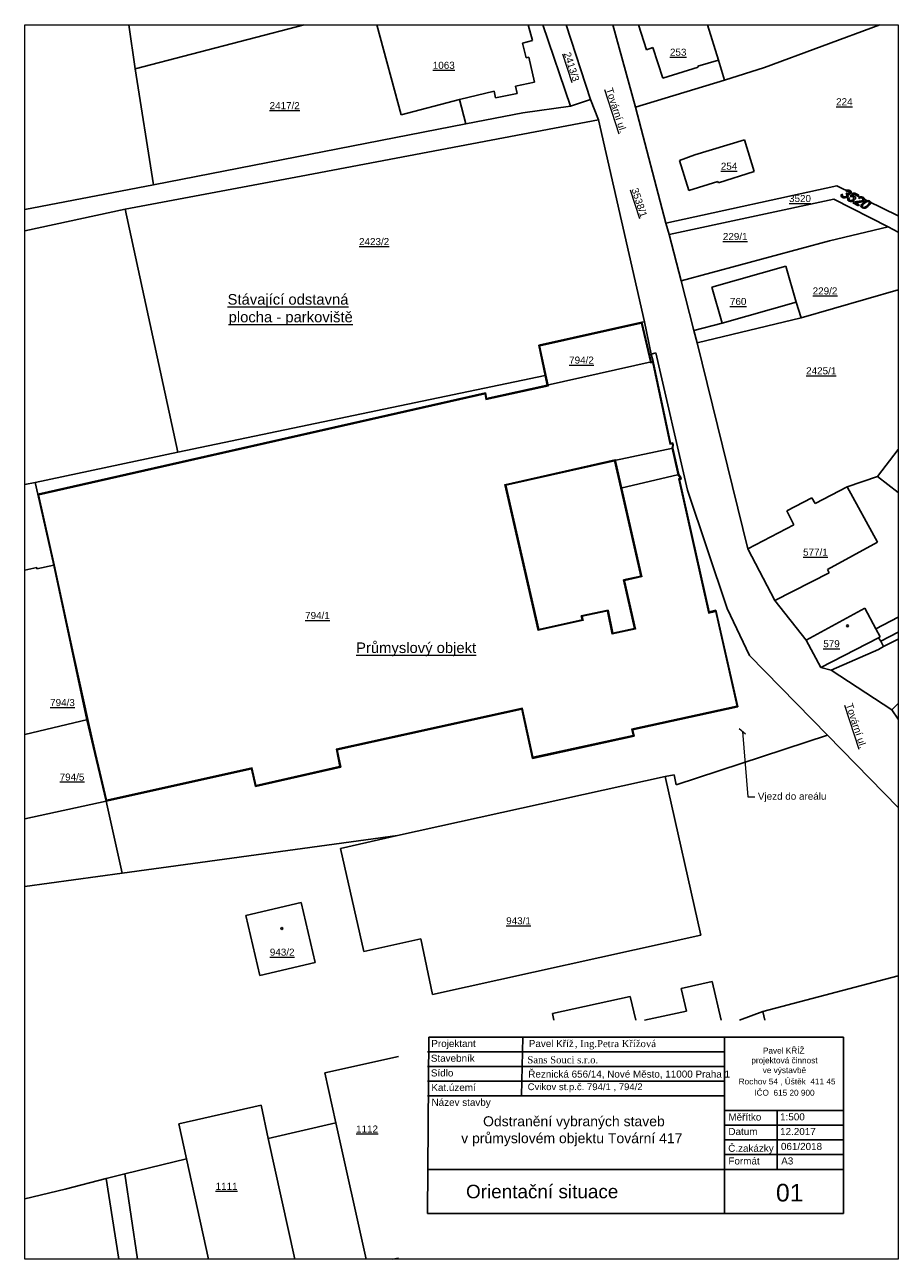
# Model space of a CAD drawing. Extents: x -459705 to -116623, y 1293894 to 1503894.
# Tile 1 of 12: x -459705 to -311205, y 1293894 to 1503894. Entities that reach past the tile are written whole.
import ezdxf

# ---------------------------------------------------------------- set-up
doc = ezdxf.new("R2010")
doc.units = 0
doc.header["$MEASUREMENT"] = 0
doc.layers.get('0').update_dxf_attribs({"linetype": 'CONTINUOUS'})
for name, color, linetype in [('KÓTY', 4, 'CONTINUOUS'), ('PÍSMO', 1, 'CONTINUOUS'), ('RÁMEČEK', 1, 'CONTINUOUS'), ('ZDIVO', 7, 'CONTINUOUS'), ('ČÁRY', 1, 'CONTINUOUS')]:
    doc.layers.add(name, color=color, linetype=linetype)
doc.layers.add('ZVodítko', color=1, linetype='CONTINUOUS', plot=False)
doc.styles.add('CESKY', font='times.ttf')
doc.styles.get("Standard").update_dxf_attribs({"font": 'arial.ttf'})

msp = doc.modelspace()

# ---------------------------------------------------------------- linework, layer by layer
at = {"lineweight": 0, "ltscale": 350}
for p, q in [((-372333, 1449384), (-354800, 1453313)), ((-372274, 1449346), (-354837, 1453254)), ((-354837, 1453254), (-353255, 1446513)), ((-354800, 1453313), (-353217, 1446570)), ((-372214, 1449309), (-354875, 1453194)), ((-372155, 1449271), (-354912, 1453134)), ((-354912, 1453134), (-353331, 1446399)), ((-354875, 1453194), (-353293, 1446456)), ((-370867, 1442582), (-372333, 1449384)), ((-370808, 1442544), (-372274, 1449346)), ((-370748, 1442506), (-372214, 1449309)), ((-370689, 1442468), (-372155, 1449271)), ((-353331, 1446399), (-352982, 1446457)), ((-353293, 1446456), (-352943, 1446514)), ((-353255, 1446513), (-352904, 1446571)), ((-353217, 1446570), (-352865, 1446628)), ((-352982, 1446457), (-350050, 1432559)), ((-352943, 1446514), (-350011, 1432617)), ((-352904, 1446571), (-349972, 1432674)), ((-352865, 1446628), (-349933, 1432731)), ((-457476, 1424052), (-381363, 1441292)), ((-457417, 1424015), (-381403, 1441232)), ((-457357, 1423977), (-381444, 1441172)), ((-457297, 1423939), (-381484, 1441111)), ((-381484, 1441111), (-381308, 1440115)), ((-381444, 1441172), (-381268, 1440175)), ((-381403, 1441232), (-381228, 1440235)), ((-381363, 1441292), (-381187, 1440295)), ((-381308, 1440115), (-370689, 1442468)), ((-381268, 1440175), (-370748, 1442506)), ((-381228, 1440235), (-370808, 1442544)), ((-381187, 1440295), (-370867, 1442582)), ((-350050, 1432559), (-349647, 1432627)), ((-350011, 1432617), (-349606, 1432684)), ((-349972, 1432674), (-349565, 1432742)), ((-349933, 1432731), (-349524, 1432799)), ((-349615, 1432433), (-349674, 1431842)), ((-349647, 1432627), (-349615, 1432433)), ((-349565, 1432435), (-349624, 1431845)), ((-349606, 1432684), (-349565, 1432435)), ((-349514, 1432436), (-349573, 1431848)), ((-349565, 1432742), (-349514, 1432436)), ((-349524, 1432799), (-349464, 1432438)), ((-349464, 1432438), (-349522, 1431851)), ((-349674, 1431842), (-348666, 1427335)), ((-349624, 1431845), (-348619, 1427355)), ((-349573, 1431848), (-348572, 1427375)), ((-349522, 1431851), (-348526, 1427395)), ((-378083, 1425690), (-359318, 1429913)), ((-378023, 1425653), (-359355, 1429853)), ((-377963, 1425615), (-359393, 1429793)), ((-377904, 1425577), (-359431, 1429733)), ((-359431, 1429733), (-354976, 1410096)), ((-359393, 1429793), (-354916, 1410059)), ((-359355, 1429853), (-354856, 1410021)), ((-359318, 1429913), (-354796, 1409983)), ((-348666, 1427335), (-348315, 1426809)), ((-348619, 1427355), (-348268, 1426828)), ((-348291, 1426688), (-348586, 1426622)), ((-348586, 1426622), (-343478, 1403815)), ((-348572, 1427375), (-348221, 1426848)), ((-348526, 1427395), (-348174, 1426867)), ((-348232, 1426650), (-348526, 1426584)), ((-348526, 1426584), (-343441, 1403876)), ((-348174, 1426612), (-348466, 1426546)), ((-348466, 1426546), (-343403, 1403937)), ((-348115, 1426574), (-348407, 1426509)), ((-348407, 1426509), (-343365, 1403998)), ((-348315, 1426809), (-348291, 1426688)), ((-348268, 1426828), (-348232, 1426650)), ((-348221, 1426848), (-348174, 1426612)), ((-348174, 1426867), (-348115, 1426574)), ((-454779, 1411973), (-457476, 1424052)), ((-454730, 1411984), (-457417, 1424015)), ((-454681, 1411994), (-457357, 1423977)), ((-454632, 1412005), (-457297, 1423939)), ((-372446, 1400829), (-378083, 1425690)), ((-372408, 1400888), (-378023, 1425653)), ((-372371, 1400948), (-377963, 1425615)), ((-372333, 1401007), (-377904, 1425577)), ((-449121, 1385668), (-454779, 1411973)), ((-449072, 1385679), (-454730, 1411984)), ((-449023, 1385690), (-454681, 1411994)), ((-448974, 1385701), (-454632, 1412005)), ((-354976, 1410096), (-357903, 1409432)), ((-357903, 1409432), (-356031, 1401183)), ((-354916, 1410059), (-357844, 1409394)), ((-357844, 1409394), (-355971, 1401145)), ((-354856, 1410021), (-357784, 1409357)), ((-357784, 1409357), (-355911, 1401106)), ((-354796, 1409983), (-357724, 1409319)), ((-357724, 1409319), (-355851, 1401067)), ((-360546, 1404291), (-365120, 1403353)), ((-365120, 1403353), (-364944, 1402649)), ((-360585, 1404232), (-365059, 1403314)), ((-365059, 1403314), (-364883, 1402612)), ((-360624, 1404173), (-364998, 1403276)), ((-364998, 1403276), (-364822, 1402574)), ((-360662, 1404114), (-364937, 1403238)), ((-364937, 1403238), (-364762, 1402536)), ((-359841, 1400244), (-360662, 1404114)), ((-359803, 1400303), (-360624, 1404173)), ((-359764, 1400362), (-360585, 1404232)), ((-359726, 1400421), (-360546, 1404291)), ((-343478, 1403815), (-342305, 1404108)), ((-343441, 1403876), (-342268, 1404169)), ((-343403, 1403937), (-342230, 1404230)), ((-343365, 1403998), (-342193, 1404291)), ((-342305, 1404108), (-338678, 1387987)), ((-342268, 1404169), (-338618, 1387948)), ((-342230, 1404230), (-338558, 1387910)), ((-342193, 1404291), (-338498, 1387872)), ((-364762, 1402536), (-372446, 1400829)), ((-364822, 1402574), (-372408, 1400888)), ((-364883, 1402612), (-372371, 1400948)), ((-364944, 1402649), (-372333, 1401007)), ((-355851, 1401067), (-359841, 1400244)), ((-355911, 1401106), (-359803, 1400303)), ((-355971, 1401145), (-359764, 1400362)), ((-356031, 1401183), (-359726, 1400421)), ((-375091, 1387641), (-406754, 1380657)), ((-375130, 1387581), (-406695, 1380619)), ((-375168, 1387522), (-406637, 1380581)), ((-375206, 1387462), (-406578, 1380543)), ((-373401, 1379135), (-375206, 1387462)), ((-373363, 1379195), (-375168, 1387522)), ((-373325, 1379254), (-375130, 1387581)), ((-373286, 1379314), (-375091, 1387641)), ((-338678, 1387987), (-356570, 1384056)), ((-338618, 1387948), (-356508, 1384019)), ((-338558, 1387910), (-356445, 1383981)), ((-338498, 1387872), (-356383, 1383944)), ((-445866, 1371805), (-449121, 1385668)), ((-445829, 1371865), (-449072, 1385679)), ((-445791, 1371924), (-449023, 1385690)), ((-445754, 1371984), (-448974, 1385701)), ((-356570, 1384056), (-356277, 1383001)), ((-356508, 1384019), (-356215, 1382963)), ((-356445, 1383981), (-356152, 1382926)), ((-356383, 1383944), (-356090, 1382888)), ((-356090, 1382888), (-373401, 1379135)), ((-356152, 1382926), (-373363, 1379195)), ((-356215, 1382963), (-373325, 1379254)), ((-356277, 1383001), (-373286, 1379314)), ((-406754, 1380657), (-406167, 1377725)), ((-406695, 1380619), (-406109, 1377687)), ((-406637, 1380581), (-406050, 1377649)), ((-406578, 1380543), (-405992, 1377611)), ((-405992, 1377611), (-420475, 1374327)), ((-406050, 1377649), (-420437, 1374387)), ((-406109, 1377687), (-420400, 1374447)), ((-406167, 1377725), (-420362, 1374506)), ((-421140, 1377313), (-445866, 1371805)), ((-421103, 1377373), (-445829, 1371865)), ((-421065, 1377432), (-445791, 1371924)), ((-421027, 1377492), (-445754, 1371984)), ((-420475, 1374327), (-421140, 1377313)), ((-420437, 1374387), (-421103, 1377373)), ((-420400, 1374447), (-421065, 1377432)), ((-420362, 1374506), (-421027, 1377492))]:
    msp.add_line(p, q, dxfattribs=at)
for p, q in [((-457652, 1411562), (-459705, 1411104)), ((-454779, 1411973), (-457652, 1411328)), ((-457652, 1411328), (-457652, 1411562)), ((-454779, 1411973), (-448974, 1385703)), ((-459705, 1383162), (-448974, 1385703)), ((-350812, 1376027), (-396316, 1366000)), ((-344773, 1349053), (-350812, 1376027)), ((-396316, 1366000), (-406050, 1363772)), ((-406050, 1363772), (-402063, 1346239)), ((-422117, 1352396), (-412735, 1354566)), ((-412735, 1354566), (-410331, 1344362)), ((-419713, 1342193), (-422117, 1352396)), ((-402063, 1346239), (-392387, 1348408)), ((-392387, 1348408), (-390394, 1338909)), ((-390394, 1338909), (-344773, 1349053)), ((-410331, 1344362), (-419713, 1342193))]:
    msp.add_line(p, q)
at = {"color": 0, "linetype": 'ByBlock', "lineweight": 0}
msp.add_line((-337177, 1383213), (-338256, 1384126), dxfattribs=at)
at = {"layer": 'KÓTY', "lineweight": 0, "ltscale": 350}
for p, q in [((-337716, 1383670), (-336789, 1372547)), ((-336789, 1372547), (-335612, 1372547))]:
    msp.add_line(p, q, dxfattribs=at)
at = {"layer": 'RÁMEČEK', "ltscale": 250}
for p, q in [((-391255, 1301696), (-391005, 1331696)), ((-391005, 1331696), (-340755, 1331696)), ((-375255, 1321696), (-375005, 1331696)), ((-340755, 1329196), (-391255, 1329196)), ((-340755, 1326696), (-391255, 1326696)), ((-340755, 1324196), (-391255, 1324196)), ((-340755, 1321696), (-391255, 1321696)), ((-340755, 1319196), (-340755, 1309196)), ((-331790, 1319196), (-331790, 1309196)), ((-320540, 1319196), (-320540, 1309196)), ((-340755, 1316696), (-320540, 1316696)), ((-340755, 1314196), (-320540, 1314196)), ((-340755, 1311696), (-320540, 1311696)), ((-340755, 1309196), (-391255, 1309196)), ((-340755, 1309196), (-391255, 1309196)), ((-340755, 1301696), (-391255, 1301696)), ((-340755, 1301696), (-391255, 1301696))]:
    msp.add_line(p, q, dxfattribs=at)
at = {"layer": 'ZDIVO', "ltscale": 250}
for p, q in [((-340755, 1319196), (-340755, 1331696)), ((-340755, 1319196), (-340755, 1331696)), ((-340755, 1331696), (-320540, 1331696)), ((-340755, 1331696), (-320540, 1331696)), ((-320540, 1319196), (-320540, 1331696)), ((-320540, 1319196), (-320540, 1331696)), ((-340755, 1319196), (-320540, 1319196)), ((-340755, 1319196), (-320540, 1319196)), ((-340755, 1309196), (-340755, 1301696)), ((-340755, 1309196), (-320540, 1309196)), ((-340755, 1309196), (-340755, 1301696)), ((-340755, 1309196), (-320540, 1309196)), ((-320540, 1309196), (-320540, 1301696)), ((-320540, 1309196), (-320540, 1301696)), ((-320540, 1309196), (-320540, 1301696)), ((-320540, 1309196), (-320540, 1301696)), ((-340755, 1301696), (-320540, 1301696)), ((-340755, 1301696), (-320540, 1301696)), ((-340755, 1301696), (-320540, 1301696)), ((-340755, 1301696), (-320540, 1301696))]:
    msp.add_line(p, q, dxfattribs=at)
at = {"layer": 'ZVodítko', "lineweight": 0, "ltscale": 350}
for p, q in [((-459705, 1293894), (-459705, 1503894)), ((-459705, 1503894), (-311205, 1503894)), ((-311205, 1503894), (-311205, 1293894)), ((-311205, 1293894), (-459705, 1293894))]:
    msp.add_line(p, q, dxfattribs=at)
at = {"layer": 'ČÁRY'}
for p, q in [((-442019, 1503894), (-440940, 1496413)), ((-440940, 1496413), (-412218, 1503894)), ((-399849, 1503894), (-395730, 1488555)), ((-373388, 1501221), (-374105, 1503894)), ((-366938, 1490021), (-371631, 1503894)), ((-367663, 1503894), (-363537, 1491194)), ((-355855, 1489845), (-359710, 1503894)), ((-355382, 1503894), (-353979, 1499638)), ((-341782, 1497879), (-343641, 1503894)), ((-314327, 1503894), (-333924, 1496589)), ((-373388, 1501221), (-375089, 1500752)), ((-375089, 1500752), (-374444, 1498231)), ((-353979, 1499638), (-352923, 1499990)), ((-352923, 1499990), (-351223, 1494771)), ((-374444, 1498231), (-374033, 1498348)), ((-374033, 1498348), (-373037, 1494126)), ((-345300, 1496823), (-341782, 1497879)), ((-340727, 1494478), (-341782, 1497879)), ((-440940, 1496413), (-437832, 1476651)), ((-351223, 1494771), (-345242, 1496647)), ((-345242, 1496647), (-345300, 1496823)), ((-333924, 1496589), (-340727, 1494478)), ((-376262, 1493422), (-373037, 1494126)), ((-375968, 1492191), (-376262, 1493422)), ((-340727, 1494478), (-355855, 1489845)), ((-395730, 1488555), (-385820, 1491194)), ((-379897, 1492601), (-385820, 1491194)), ((-385820, 1491194), (-384706, 1487031)), ((-379663, 1491428), (-379897, 1492601)), ((-379663, 1491428), (-375968, 1492191)), ((-366938, 1490021), (-363537, 1491194)), ((-363537, 1491194), (-362188, 1487734)), ((-384706, 1487031), (-375030, 1488907)), ((-375030, 1488907), (-366938, 1490021)), ((-355855, 1489845), (-350695, 1470143)), ((-437832, 1476651), (-384706, 1487031)), ((-362188, 1487734), (-412735, 1478117)), ((-362188, 1487734), (-354331, 1453372)), ((-337326, 1484333), (-345770, 1481753)), ((-335684, 1478938), (-337326, 1484333)), ((-345770, 1481753), (-348408, 1480815)), ((-348408, 1480815), (-346825, 1475713)), ((-341782, 1477003), (-335684, 1478938)), ((-459705, 1472451), (-437832, 1476651)), ((-412735, 1478117), (-442641, 1472488)), ((-350695, 1470143), (-321669, 1476476)), ((-346825, 1475713), (-341899, 1477238)), ((-341899, 1477238), (-341782, 1477003)), ((-321669, 1476476), (-311205, 1471390)), ((-320907, 1474892), (-320789, 1475068)), ((-320907, 1474775), (-320907, 1474892)), ((-320848, 1474599), (-320907, 1474775)), ((-320672, 1474482), (-320848, 1474599)), ((-320789, 1475068), (-320613, 1474951)), ((-320613, 1474951), (-320731, 1474775)), ((-320731, 1474775), (-320672, 1474716)), ((-320672, 1474716), (-320555, 1474599)), ((-320496, 1474423), (-320672, 1474482)), ((-320555, 1474599), (-320262, 1474599)), ((-320262, 1474423), (-320496, 1474423)), ((-320262, 1474599), (-320144, 1474599)), ((-320027, 1474482), (-320262, 1474423)), ((-320144, 1475655), (-319968, 1475772)), ((-319968, 1475537), (-320144, 1475655)), ((-320144, 1475127), (-320027, 1475244)), ((-320086, 1475127), (-320144, 1475127)), ((-320144, 1474599), (-320027, 1474716)), ((-319968, 1475010), (-320086, 1475127)), ((-320027, 1475244), (-319968, 1475244)), ((-320027, 1474716), (-319968, 1474834)), ((-319851, 1474599), (-320027, 1474482)), ((-319968, 1475772), (-319793, 1475772)), ((-319734, 1475655), (-319968, 1475537)), ((-319968, 1475244), (-319851, 1475185)), ((-319910, 1474892), (-319968, 1475010)), ((-319968, 1474834), (-319910, 1474892)), ((-319851, 1475185), (-319734, 1475185)), ((-319734, 1474716), (-319851, 1474599)), ((-319793, 1475772), (-319617, 1475772)), ((-319793, 1475068), (-319734, 1474951)), ((-319499, 1475068), (-319793, 1475068)), ((-319793, 1474306), (-319675, 1474482)), ((-319793, 1474130), (-319793, 1474306)), ((-319558, 1475596), (-319734, 1475655)), ((-319734, 1475185), (-319499, 1475303)), ((-319734, 1474951), (-319675, 1474834)), ((-319675, 1474834), (-319734, 1474716)), ((-319675, 1474482), (-319499, 1474365)), ((-319617, 1475772), (-319441, 1475713)), ((-319558, 1474247), (-319617, 1474189)), ((-319441, 1475479), (-319558, 1475596)), ((-319499, 1474365), (-319558, 1474247)), ((-319499, 1475303), (-319441, 1475479)), ((-319323, 1475185), (-319499, 1475068)), ((-319441, 1475713), (-319265, 1475596)), ((-319382, 1474716), (-318678, 1475303)), ((-319265, 1474599), (-319382, 1474716)), ((-319206, 1475303), (-319323, 1475185)), ((-319265, 1475596), (-319206, 1475479)), ((-319030, 1474658), (-319265, 1474599)), ((-319206, 1475479), (-319206, 1475303)), ((-318678, 1475068), (-319030, 1474775)), ((-319030, 1474775), (-318854, 1474716)), ((-318854, 1474599), (-319030, 1474658)), ((-318854, 1474716), (-318678, 1474658)), ((-318796, 1474482), (-318854, 1474599)), ((-318854, 1474130), (-318796, 1474306)), ((-318737, 1474423), (-318796, 1474482)), ((-318796, 1474306), (-318737, 1474423)), ((-318678, 1475303), (-317916, 1474892)), ((-318033, 1474716), (-318678, 1475068)), ((-318678, 1474658), (-318561, 1474599)), ((-318502, 1474247), (-318678, 1474071)), ((-318561, 1474599), (-318502, 1474423)), ((-318502, 1474423), (-318502, 1474247)), ((-317916, 1474892), (-318033, 1474716)), ((-317975, 1474423), (-317799, 1474540)), ((-317799, 1474306), (-317975, 1474423)), ((-317799, 1474540), (-317623, 1474599)), ((-317682, 1474423), (-317799, 1474306)), ((-317564, 1474423), (-317682, 1474423)), ((-317623, 1474599), (-317388, 1474599)), ((-317330, 1474423), (-317564, 1474423)), ((-317388, 1474599), (-317154, 1474540)), ((-317212, 1474306), (-317330, 1474423)), ((-317154, 1474247), (-317212, 1474306)), ((-317212, 1474130), (-317154, 1474247)), ((-317154, 1474540), (-317037, 1474423)), ((-317037, 1474423), (-316919, 1474247)), ((-316919, 1474247), (-316978, 1474130)), ((-442641, 1472488), (-459705, 1468827)), ((-433669, 1431206), (-442641, 1472488)), ((-322138, 1474189), (-350167, 1468207)), ((-312932, 1469498), (-322138, 1474189)), ((-319734, 1474013), (-319793, 1474130)), ((-319617, 1473895), (-319734, 1474013)), ((-319617, 1474189), (-319441, 1474013)), ((-319382, 1473837), (-319617, 1473895)), ((-319441, 1474013), (-319323, 1474013)), ((-319089, 1473837), (-319382, 1473837)), ((-319323, 1474013), (-319148, 1474013)), ((-319148, 1474013), (-319030, 1474071)), ((-318854, 1473895), (-319089, 1473837)), ((-319030, 1474071), (-318854, 1474130)), ((-318913, 1473602), (-318796, 1473720)), ((-317975, 1473074), (-318913, 1473602)), ((-318678, 1474071), (-318854, 1473895)), ((-318796, 1473720), (-318620, 1473778)), ((-318620, 1473778), (-318385, 1473778)), ((-318385, 1473661), (-318561, 1473602)), ((-318561, 1473602), (-317857, 1473250)), ((-318385, 1473778), (-318268, 1473837)), ((-318209, 1473661), (-318385, 1473661)), ((-318268, 1473837), (-318092, 1473837)), ((-318033, 1473661), (-318209, 1473661)), ((-318092, 1473837), (-317916, 1473837)), ((-317857, 1473720), (-318033, 1473661)), ((-317857, 1473250), (-317975, 1473074)), ((-317916, 1473837), (-317799, 1473895)), ((-317682, 1473720), (-317857, 1473720)), ((-317799, 1473895), (-317564, 1473895)), ((-317506, 1473778), (-317682, 1473720)), ((-317564, 1473895), (-317388, 1473954)), ((-317564, 1473074), (-317506, 1473192)), ((-317506, 1472899), (-317564, 1473074)), ((-317388, 1473778), (-317506, 1473778)), ((-317506, 1473192), (-317447, 1473309)), ((-317330, 1472723), (-317506, 1472899)), ((-317447, 1473309), (-317330, 1473426)), ((-317388, 1473954), (-317271, 1474071)), ((-317212, 1473837), (-317388, 1473778)), ((-317330, 1473426), (-317154, 1473602)), ((-317212, 1473250), (-317330, 1473074)), ((-317330, 1473074), (-317330, 1472957)), ((-317330, 1472957), (-317212, 1472840)), ((-317095, 1472664), (-317330, 1472723)), ((-317271, 1474071), (-317212, 1474130)), ((-317095, 1473954), (-317212, 1473837)), ((-317095, 1473368), (-317212, 1473250)), ((-317212, 1472840), (-317095, 1472781)), ((-317154, 1473602), (-317037, 1473720)), ((-316978, 1474130), (-317095, 1473954)), ((-316978, 1473485), (-317095, 1473368)), ((-317095, 1472781), (-316919, 1472840)), ((-316861, 1472664), (-317095, 1472664)), ((-317037, 1473720), (-316861, 1473837)), ((-316861, 1473602), (-316978, 1473485)), ((-316919, 1472840), (-316685, 1472957)), ((-316861, 1473837), (-316743, 1473895)), ((-316743, 1473720), (-316861, 1473602)), ((-316685, 1472723), (-316861, 1472664)), ((-316743, 1473895), (-316567, 1473954)), ((-316509, 1473837), (-316743, 1473720)), ((-316685, 1472957), (-316567, 1473074)), ((-316567, 1472840), (-316685, 1472723)), ((-316567, 1473954), (-316333, 1474013)), ((-316567, 1473074), (-316450, 1473192)), ((-316391, 1472957), (-316567, 1472840)), ((-316333, 1473837), (-316509, 1473837)), ((-316450, 1473192), (-316333, 1473309)), ((-316274, 1473074), (-316391, 1472957)), ((-316333, 1474013), (-316098, 1473954)), ((-316216, 1473837), (-316333, 1473837)), ((-316333, 1473309), (-316216, 1473426)), ((-316098, 1473250), (-316274, 1473074)), ((-316098, 1473720), (-316216, 1473837)), ((-316216, 1473426), (-316098, 1473602)), ((-316098, 1473954), (-315922, 1473778)), ((-316098, 1473602), (-316098, 1473720)), ((-315981, 1473368), (-316098, 1473250)), ((-315922, 1473485), (-315981, 1473368)), ((-315922, 1473778), (-315864, 1473602)), ((-315864, 1473602), (-315922, 1473485)), ((-350695, 1470143), (-350167, 1468207)), ((-350167, 1468207), (-348115, 1460350)), ((-322900, 1467152), (-312932, 1469498)), ((-311205, 1468613), (-312932, 1469498)), ((-348115, 1460350), (-322900, 1467152)), ((-342896, 1459236), (-330348, 1462813)), ((-330348, 1462813), (-328588, 1456714)), ((-348115, 1460350), (-345945, 1451906)), ((-341137, 1453137), (-342896, 1459236)), ((-327709, 1454017), (-311205, 1458781)), ((-341137, 1453137), (-328588, 1456714)), ((-328588, 1456714), (-327709, 1454017)), ((-354800, 1453313), (-372333, 1449384)), ((-354331, 1453372), (-354800, 1453313)), ((-354800, 1453313), (-353217, 1446570)), ((-354331, 1453372), (-353217, 1447860)), ((-345418, 1449795), (-327709, 1454017)), ((-345945, 1451906), (-341137, 1453137)), ((-345418, 1449795), (-345945, 1451906)), ((-372333, 1449384), (-371219, 1444224)), ((-336798, 1414729), (-345418, 1449795)), ((-353217, 1447860), (-352396, 1448094)), ((-353217, 1447860), (-352865, 1446628)), ((-352396, 1448094), (-347060, 1424698)), ((-353217, 1446570), (-370867, 1442582)), ((-352865, 1446628), (-353217, 1446570)), ((-349933, 1432731), (-352865, 1446628)), ((-371219, 1444224), (-433669, 1431206)), ((-370867, 1442582), (-371219, 1444224)), ((-457476, 1424052), (-381363, 1441292)), ((-381363, 1441292), (-381187, 1440295)), ((-381187, 1440295), (-370867, 1442582)), ((-349933, 1432731), (-349522, 1432790)), ((-349522, 1432790), (-349464, 1432438)), ((-349464, 1432438), (-349522, 1431851)), ((-433669, 1431206), (-457945, 1426046)), ((-349522, 1431851), (-359432, 1429740)), ((-348526, 1427395), (-349522, 1431851)), ((-311205, 1431644), (-314750, 1427043)), ((-377904, 1425577), (-359432, 1429740)), ((-359432, 1429740), (-358377, 1425049)), ((-459705, 1425668), (-457945, 1426046)), ((-457945, 1426046), (-457476, 1424052)), ((-358377, 1425049), (-348526, 1427395)), ((-348526, 1427395), (-348174, 1426867)), ((-348408, 1426515), (-348115, 1426574)), ((-345124, 1411856), (-348408, 1426515)), ((-348174, 1426867), (-348115, 1426574)), ((-314750, 1427043), (-319910, 1425284)), ((-311205, 1424303), (-314750, 1427043)), ((-457476, 1424052), (-454779, 1411973)), ((-372333, 1401007), (-377904, 1425577)), ((-358377, 1425049), (-354976, 1410096)), ((-347060, 1424698), (-340316, 1404584)), ((-319910, 1425284), (-325363, 1422469)), ((-319910, 1425284), (-314750, 1415902)), ((-325891, 1423407), (-330172, 1421179)), ((-325363, 1422469), (-325891, 1423407)), ((-330172, 1421179), (-328940, 1418834)), ((-328940, 1418834), (-336798, 1414729)), ((-323252, 1411211), (-314750, 1415902)), ((-332165, 1405933), (-336798, 1414729)), ((-343365, 1403998), (-345124, 1411856)), ((-322959, 1410683), (-323252, 1411211)), ((-354976, 1410096), (-357908, 1409451)), ((-357908, 1409451), (-356031, 1401183)), ((-332165, 1405933), (-322959, 1410683)), ((-326888, 1399190), (-332165, 1405933)), ((-360546, 1404291), (-365120, 1403353)), ((-365120, 1403353), (-364944, 1402649)), ((-359726, 1400421), (-360546, 1404291)), ((-342193, 1404291), (-343365, 1403998)), ((-338498, 1387872), (-342193, 1404291)), ((-340316, 1404584), (-336505, 1396610)), ((-326888, 1399190), (-316919, 1404643)), ((-316919, 1404643), (-315043, 1401125)), ((-311205, 1403122), (-315043, 1401125)), ((-364944, 1402649), (-372333, 1401007)), ((-356031, 1401183), (-359726, 1400421)), ((-320027, 1401652), (-319968, 1401770)), ((-319968, 1401535), (-320027, 1401652)), ((-319968, 1401770), (-319851, 1401828)), ((-319851, 1401477), (-319968, 1401535)), ((-319851, 1401828), (-319734, 1401770)), ((-319734, 1401535), (-319851, 1401477)), ((-319734, 1401770), (-319675, 1401652)), ((-319675, 1401652), (-319734, 1401535)), ((-315043, 1401125), (-314280, 1399776)), ((-324366, 1394557), (-326888, 1399190)), ((-314574, 1399600), (-324366, 1394557)), ((-314280, 1399776), (-314574, 1399600)), ((-314574, 1399600), (-314163, 1399014)), ((-314163, 1399014), (-311205, 1400581)), ((-313694, 1398134), (-314163, 1399014)), ((-313694, 1398134), (-311205, 1399384)), ((-336505, 1396610), (-323252, 1383064)), ((-322607, 1394088), (-314574, 1397606)), ((-314574, 1397606), (-313694, 1398134)), ((-322607, 1394088), (-324366, 1394557)), ((-312287, 1387345), (-322607, 1394088)), ((-312287, 1387345), (-311205, 1388461)), ((-406578, 1380543), (-375206, 1387462)), ((-375206, 1387462), (-373388, 1379077)), ((-356383, 1383944), (-338498, 1387872)), ((-311205, 1385753), (-312287, 1387345)), ((-448974, 1385703), (-445866, 1371805)), ((-356090, 1382888), (-356383, 1383944)), ((-373388, 1379077), (-356090, 1382888)), ((-323252, 1383064), (-348936, 1374620)), ((-311205, 1370757), (-323252, 1383064)), ((-405992, 1377611), (-406578, 1380543)), ((-420475, 1374327), (-405992, 1377611)), ((-445866, 1371805), (-421120, 1377317)), ((-421120, 1377317), (-420475, 1374327)), ((-349288, 1376321), (-350812, 1376027)), ((-348936, 1374620), (-349288, 1376321)), ((-459705, 1368799), (-445866, 1371805)), ((-445866, 1371805), (-443110, 1359550)), ((-396316, 1366000), (-443110, 1359550)), ((-443110, 1359550), (-459705, 1357288)), ((-416136, 1350285), (-416019, 1350344)), ((-416019, 1350344), (-415901, 1350285)), ((-416195, 1350168), (-416136, 1350285)), ((-416136, 1350050), (-416195, 1350168)), ((-416019, 1349992), (-416136, 1350050)), ((-415901, 1350050), (-416019, 1349992)), ((-415901, 1350285), (-415843, 1350168)), ((-415843, 1350168), (-415901, 1350050)), ((-334218, 1336036), (-311205, 1342120)), ((-348115, 1339964), (-342838, 1341137)), ((-347235, 1336094), (-348115, 1339964)), ((-342838, 1341137), (-341323, 1334572)), ((-369987, 1335684), (-356794, 1338616)), ((-356794, 1338616), (-355810, 1334572)), ((-369739, 1334572), (-369987, 1335684)), ((-354354, 1334572), (-347235, 1336094)), ((-338199, 1334572), (-334218, 1336036)), ((-333883, 1334572), (-334218, 1336036)), ((-408689, 1325598), (-396143, 1328374)), ((-406812, 1317095), (-408689, 1325598)), ((-433493, 1316919), (-419537, 1320086)), ((-419537, 1320086), (-418306, 1314457)), ((-432203, 1310997), (-433493, 1316919)), ((-418306, 1314457), (-406812, 1317095)), ((-401688, 1293894), (-406812, 1317095)), ((-418306, 1314457), (-413792, 1293894)), ((-442699, 1308417), (-432203, 1310997)), ((-428435, 1293894), (-432203, 1310997)), ((-445866, 1307655), (-442699, 1308417)), ((-442699, 1308417), (-440558, 1293894)), ((-452844, 1305837), (-445866, 1307655)), ((-443691, 1293894), (-445866, 1307655)), ((-459705, 1304178), (-452844, 1305837)), ((-396143, 1294106), (-397111, 1293894))]:
    msp.add_line(p, q, dxfattribs=at)

# ---------------------------------------------------------------- texts
at = {"layer": 'PÍSMO', "lineweight": 0}
for s, height, p in [('%%U253', 1200, (-350019, 1498614)), ('%%U1063', 1200, (-390332, 1496387)), ('%%U224', 1200, (-321775, 1490184)), ('%%U2417/2', 1200, (-418075, 1489522)), ('%%U254', 1200, (-341374, 1479221)), ('%%U3520', 1200, (-329777, 1473727)), ('%%U229/1', 1200, (-341025, 1467272)), ('%%U2423/2', 1200, (-402870, 1466400)), ('%%UStávající odstavná', 1800, (-425219, 1456277)), ('%%U760', 1200, (-339825, 1456220)), ('%%U229/2', 1200, (-325757, 1458006)), ('%%Uplocha - parkoviště', 1800, (-425042, 1453277)), ('%%U794/2', 1200, (-367155, 1446246)), ('%%U2425/1', 1200, (-326869, 1444424)), ('%%U577/1', 1200, (-327388, 1413577)), ('%%U794/1', 1200, (-412038, 1402800)), ('%%UPrůmyslový objekt', 1800, (-403369, 1397018)), ('%%U579', 1200, (-323952, 1397999)), ('%%U794/3', 1200, (-455383, 1387989)), ('%%U794/5', 1200, (-453759, 1375326)), ('Vjezd do areálu', 1200, (-335070, 1372060)), ('%%U943/1', 1200, (-377861, 1350871)), ('%%U943/2', 1200, (-418033, 1345541)), ('1:500', 1200, (-331295, 1317528)), ('%%U1112', 1200, (-403377, 1315450)), ('12.2017', 1200, (-331295, 1315028)), ('061/2018', 1200, (-331152, 1312497)), ('A3', 1200, (-331101, 1310028)), ('%%U1111', 1200, (-427254, 1305706)), ('Orientační situace', 2300.01, (-384688, 1304275)), ('01', 3000, (-331995, 1303728))]:
    msp.add_text(s, height=height, dxfattribs=at).set_placement(p)
for s, p in [('%%U2413/3', (-368079, 1498999)), ('%%UTovární ul.', (-360916, 1492929)), ('%%U3538/1', (-356579, 1475887)), ('%%UTovární ul.', (-320137, 1388243))]:
    msp.add_text(s, height=1200, rotation=287.99903, dxfattribs=at).set_placement(p)
at = {"layer": 'RÁMEČEK', "lineweight": 0}
for s, p in [('Projektant', (-390582, 1329997)), ('Stavebník', (-390663, 1327497)), ('Sídlo', (-390658, 1324997)), ('Kat.území', (-390577, 1322525)), ('Název stavby', (-390548, 1319997)), ('Měřítko', (-340082, 1317497)), ('Datum', (-340083, 1315028)), ('Č.zakázky', (-340117, 1312176)), ('Formát', (-340081, 1310025))]:
    msp.add_text(s, height=1200, dxfattribs=at).set_placement(p)
at = {"layer": 'ČÁRY', "lineweight": 0}
for s, height, p in [('Pavel Kříž', 1200, (-374014, 1329997)), ('Pavel KŘÍŽ', 1000, (-334212, 1328894)), ('projektová činnost', 1000, (-336185, 1327228)), ('Řeznická 656/14, Nové Město, 11000 Praha 1', 1200, (-374098, 1324803)), ('ve výstavbě', 1000, (-334251, 1325561)), ('Cvikov st.p.č. 794/1 , 794/2', 1160, (-374207, 1322666)), ('  Rochov 54 , Úštěk  411 45', 1000, (-339117, 1323642)), ('IČO  615 20 900', 1000, (-335682, 1321727)), ('Odstranění vybraných staveb', 1700, (-381788, 1316524)), ('v průmyslovém objektu Tovární 417', 1700, (-385509, 1313645))]:
    msp.add_text(s, height=height, dxfattribs=at).set_placement(p)
at = {"layer": 'ČÁRY', "lineweight": 0, "style": 'CESKY'}
for s, p in [(', Ing.Petra Křížová', (-366186, 1329985)), ('Sans Souci s.r.o.', (-374257, 1327225))]:
    msp.add_text(s, height=1200, dxfattribs=at).set_placement(p)

doc.saveas('drawing.dxf')
